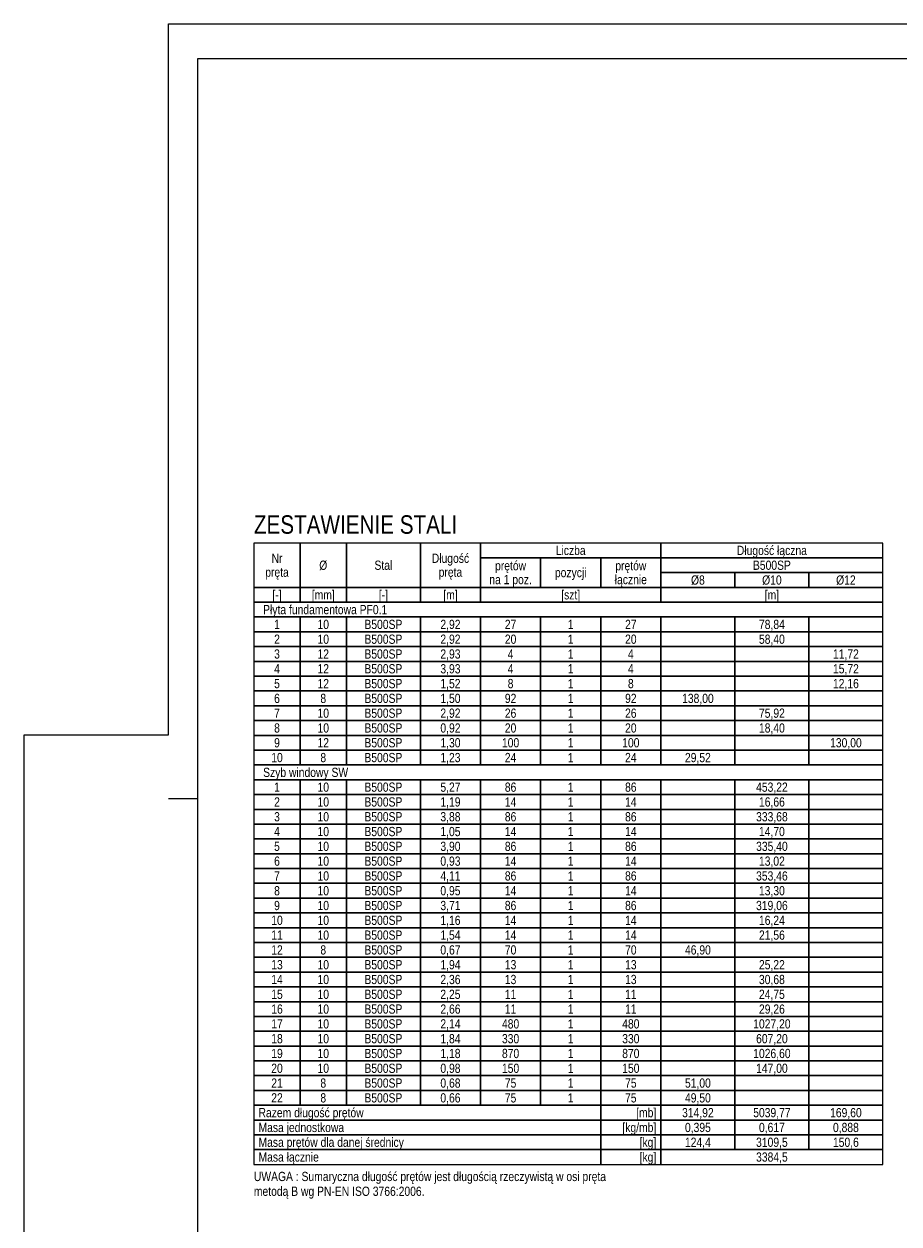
# Model space of a CAD drawing. Header units: millimetres. Extents: x 11149 to 111407, y -107619 to -23630.
# Tile 218 of 245: x 18452 to 19209, y -26016 to -24978. Entities that reach past the tile are written whole.
import ezdxf
from ezdxf.enums import TextEntityAlignment as Align

# ---------------------------------------------------------------- set-up
doc = ezdxf.new("R2010")
doc.units = ezdxf.units.MM
doc.header["$LTSCALE"] = 2
doc.layers.add('e-cad_cienkie', color=1, linetype='Continuous', lineweight=9)
doc.layers.add('e-cad_opisy', color=7, linetype='Continuous', lineweight=9)
doc.layers.add('e-cad_rzutnie', color=61, linetype='Continuous', lineweight=9, plot=False)
doc.styles.add('e-cad_1', font='arial.ttf', dxfattribs={"width": 0.7})

# ---------------------------------------------------------------- blocks, each defined once
blk = doc.blocks.new('zw$23F')
at = {"layer": 'e-cad_opisy', "color": 0}
blk.add_lwpolyline([(150, 30), (4175, 30), (4175, 2070), (150, 2070)], close=True, dxfattribs=at)
at = {"layer": 'e-cad_rzutnie', "color": 0}
blk.add_line((125, 1430), (150, 1430), dxfattribs=at)
blk.add_lwpolyline([(0, 0), (0, 1485), (125, 1485), (125, 2100), (4205, 2100), (4205, 0)], close=True, dxfattribs=at)

msp = doc.modelspace()

# ---------------------------------------------------------------- linework, layer by layer
at = {"layer": 'e-cad_cienkie', "ltscale": 0.8}
for points in [[(18650.67, -25464.97), (18690.67, -25464.97), (18690.67, -25426.57), (18650.67, -25426.57)], [(18690.67, -25464.97), (18730.67, -25464.97), (18730.67, -25426.57), (18690.67, -25426.57)], [(18730.67, -25464.97), (18794.67, -25464.97), (18794.67, -25426.57), (18730.67, -25426.57)], [(18794.67, -25464.97), (18846.67, -25464.97), (18846.67, -25426.57), (18794.67, -25426.57)], [(18846.67, -25439.37), (19002.67, -25439.37), (19002.67, -25426.57), (18846.67, -25426.57)], [(19002.67, -25439.37), (19194.67, -25439.37), (19194.67, -25426.57), (19002.67, -25426.57)], [(18846.67, -25464.97), (18898.67, -25464.97), (18898.67, -25439.37), (18846.67, -25439.37)], [(18898.67, -25464.97), (18950.67, -25464.97), (18950.67, -25439.37), (18898.67, -25439.37)], [(18950.67, -25464.97), (19002.67, -25464.97), (19002.67, -25439.37), (18950.67, -25439.37)], [(19002.67, -25452.17), (19194.67, -25452.17), (19194.67, -25439.37), (19002.67, -25439.37)], [(19002.67, -25464.97), (19066.67, -25464.97), (19066.67, -25452.17), (19002.67, -25452.17)], [(19066.67, -25464.97), (19130.67, -25464.97), (19130.67, -25452.17), (19066.67, -25452.17)], [(19130.67, -25464.97), (19194.67, -25464.97), (19194.67, -25452.17), (19130.67, -25452.17)], [(18650.67, -25477.77), (18690.67, -25477.77), (18690.67, -25464.97), (18650.67, -25464.97)], [(18690.67, -25477.77), (18730.67, -25477.77), (18730.67, -25464.97), (18690.67, -25464.97)], [(18730.67, -25477.77), (18794.67, -25477.77), (18794.67, -25464.97), (18730.67, -25464.97)], [(18794.67, -25477.77), (18846.67, -25477.77), (18846.67, -25464.97), (18794.67, -25464.97)], [(18846.67, -25477.77), (19002.67, -25477.77), (19002.67, -25464.97), (18846.67, -25464.97)], [(19002.67, -25477.77), (19194.67, -25477.77), (19194.67, -25464.97), (19002.67, -25464.97)], [(18650.67, -25490.57), (19194.67, -25490.57), (19194.67, -25477.77), (18650.67, -25477.77)], [(18650.67, -25503.37), (18690.67, -25503.37), (18690.67, -25490.57), (18650.67, -25490.57)], [(18690.67, -25503.37), (18730.67, -25503.37), (18730.67, -25490.57), (18690.67, -25490.57)], [(18730.67, -25503.37), (18794.67, -25503.37), (18794.67, -25490.57), (18730.67, -25490.57)], [(18794.67, -25503.37), (18846.67, -25503.37), (18846.67, -25490.57), (18794.67, -25490.57)], [(18846.67, -25503.37), (18898.67, -25503.37), (18898.67, -25490.57), (18846.67, -25490.57)], [(18898.67, -25503.37), (18950.67, -25503.37), (18950.67, -25490.57), (18898.67, -25490.57)], [(18950.67, -25503.37), (19002.67, -25503.37), (19002.67, -25490.57), (18950.67, -25490.57)], [(19002.67, -25503.37), (19066.67, -25503.37), (19066.67, -25490.57), (19002.67, -25490.57)], [(19066.67, -25503.37), (19130.67, -25503.37), (19130.67, -25490.57), (19066.67, -25490.57)], [(19130.67, -25503.37), (19194.67, -25503.37), (19194.67, -25490.57), (19130.67, -25490.57)], [(18650.67, -25516.17), (18690.67, -25516.17), (18690.67, -25503.37), (18650.67, -25503.37)], [(18690.67, -25516.17), (18730.67, -25516.17), (18730.67, -25503.37), (18690.67, -25503.37)], [(18730.67, -25516.17), (18794.67, -25516.17), (18794.67, -25503.37), (18730.67, -25503.37)], [(18794.67, -25516.17), (18846.67, -25516.17), (18846.67, -25503.37), (18794.67, -25503.37)], [(18846.67, -25516.17), (18898.67, -25516.17), (18898.67, -25503.37), (18846.67, -25503.37)], [(18898.67, -25516.17), (18950.67, -25516.17), (18950.67, -25503.37), (18898.67, -25503.37)], [(18950.67, -25516.17), (19002.67, -25516.17), (19002.67, -25503.37), (18950.67, -25503.37)], [(19002.67, -25516.17), (19066.67, -25516.17), (19066.67, -25503.37), (19002.67, -25503.37)], [(19066.67, -25516.17), (19130.67, -25516.17), (19130.67, -25503.37), (19066.67, -25503.37)], [(19130.67, -25516.17), (19194.67, -25516.17), (19194.67, -25503.37), (19130.67, -25503.37)], [(18650.67, -25528.97), (18690.67, -25528.97), (18690.67, -25516.17), (18650.67, -25516.17)], [(18690.67, -25528.97), (18730.67, -25528.97), (18730.67, -25516.17), (18690.67, -25516.17)], [(18730.67, -25528.97), (18794.67, -25528.97), (18794.67, -25516.17), (18730.67, -25516.17)], [(18794.67, -25528.97), (18846.67, -25528.97), (18846.67, -25516.17), (18794.67, -25516.17)], [(18846.67, -25528.97), (18898.67, -25528.97), (18898.67, -25516.17), (18846.67, -25516.17)], [(18898.67, -25528.97), (18950.67, -25528.97), (18950.67, -25516.17), (18898.67, -25516.17)], [(18950.67, -25528.97), (19002.67, -25528.97), (19002.67, -25516.17), (18950.67, -25516.17)], [(19002.67, -25528.97), (19066.67, -25528.97), (19066.67, -25516.17), (19002.67, -25516.17)], [(19066.67, -25528.97), (19130.67, -25528.97), (19130.67, -25516.17), (19066.67, -25516.17)], [(19130.67, -25528.97), (19194.67, -25528.97), (19194.67, -25516.17), (19130.67, -25516.17)], [(18650.67, -25541.77), (18690.67, -25541.77), (18690.67, -25528.97), (18650.67, -25528.97)], [(18690.67, -25541.77), (18730.67, -25541.77), (18730.67, -25528.97), (18690.67, -25528.97)], [(18730.67, -25541.77), (18794.67, -25541.77), (18794.67, -25528.97), (18730.67, -25528.97)], [(18794.67, -25541.77), (18846.67, -25541.77), (18846.67, -25528.97), (18794.67, -25528.97)], [(18846.67, -25541.77), (18898.67, -25541.77), (18898.67, -25528.97), (18846.67, -25528.97)], [(18898.67, -25541.77), (18950.67, -25541.77), (18950.67, -25528.97), (18898.67, -25528.97)], [(18950.67, -25541.77), (19002.67, -25541.77), (19002.67, -25528.97), (18950.67, -25528.97)], [(19002.67, -25541.77), (19066.67, -25541.77), (19066.67, -25528.97), (19002.67, -25528.97)], [(19066.67, -25541.77), (19130.67, -25541.77), (19130.67, -25528.97), (19066.67, -25528.97)], [(19130.67, -25541.77), (19194.67, -25541.77), (19194.67, -25528.97), (19130.67, -25528.97)], [(18650.67, -25554.57), (18690.67, -25554.57), (18690.67, -25541.77), (18650.67, -25541.77)], [(18690.67, -25554.57), (18730.67, -25554.57), (18730.67, -25541.77), (18690.67, -25541.77)], [(18730.67, -25554.57), (18794.67, -25554.57), (18794.67, -25541.77), (18730.67, -25541.77)], [(18794.67, -25554.57), (18846.67, -25554.57), (18846.67, -25541.77), (18794.67, -25541.77)], [(18846.67, -25554.57), (18898.67, -25554.57), (18898.67, -25541.77), (18846.67, -25541.77)], [(18898.67, -25554.57), (18950.67, -25554.57), (18950.67, -25541.77), (18898.67, -25541.77)], [(18950.67, -25554.57), (19002.67, -25554.57), (19002.67, -25541.77), (18950.67, -25541.77)], [(19002.67, -25554.57), (19066.67, -25554.57), (19066.67, -25541.77), (19002.67, -25541.77)], [(19066.67, -25554.57), (19130.67, -25554.57), (19130.67, -25541.77), (19066.67, -25541.77)], [(19130.67, -25554.57), (19194.67, -25554.57), (19194.67, -25541.77), (19130.67, -25541.77)], [(18650.67, -25567.37), (18690.67, -25567.37), (18690.67, -25554.57), (18650.67, -25554.57)], [(18690.67, -25567.37), (18730.67, -25567.37), (18730.67, -25554.57), (18690.67, -25554.57)], [(18730.67, -25567.37), (18794.67, -25567.37), (18794.67, -25554.57), (18730.67, -25554.57)], [(18794.67, -25567.37), (18846.67, -25567.37), (18846.67, -25554.57), (18794.67, -25554.57)], [(18846.67, -25567.37), (18898.67, -25567.37), (18898.67, -25554.57), (18846.67, -25554.57)], [(18898.67, -25567.37), (18950.67, -25567.37), (18950.67, -25554.57), (18898.67, -25554.57)], [(18950.67, -25567.37), (19002.67, -25567.37), (19002.67, -25554.57), (18950.67, -25554.57)], [(19002.67, -25567.37), (19066.67, -25567.37), (19066.67, -25554.57), (19002.67, -25554.57)], [(19066.67, -25567.37), (19130.67, -25567.37), (19130.67, -25554.57), (19066.67, -25554.57)], [(19130.67, -25567.37), (19194.67, -25567.37), (19194.67, -25554.57), (19130.67, -25554.57)], [(18650.67, -25580.17), (18690.67, -25580.17), (18690.67, -25567.37), (18650.67, -25567.37)], [(18690.67, -25580.17), (18730.67, -25580.17), (18730.67, -25567.37), (18690.67, -25567.37)], [(18730.67, -25580.17), (18794.67, -25580.17), (18794.67, -25567.37), (18730.67, -25567.37)], [(18794.67, -25580.17), (18846.67, -25580.17), (18846.67, -25567.37), (18794.67, -25567.37)], [(18846.67, -25580.17), (18898.67, -25580.17), (18898.67, -25567.37), (18846.67, -25567.37)], [(18898.67, -25580.17), (18950.67, -25580.17), (18950.67, -25567.37), (18898.67, -25567.37)], [(18950.67, -25580.17), (19002.67, -25580.17), (19002.67, -25567.37), (18950.67, -25567.37)], [(19002.67, -25580.17), (19066.67, -25580.17), (19066.67, -25567.37), (19002.67, -25567.37)], [(19066.67, -25580.17), (19130.67, -25580.17), (19130.67, -25567.37), (19066.67, -25567.37)], [(19130.67, -25580.17), (19194.67, -25580.17), (19194.67, -25567.37), (19130.67, -25567.37)], [(18650.67, -25592.97), (18690.67, -25592.97), (18690.67, -25580.17), (18650.67, -25580.17)], [(18690.67, -25592.97), (18730.67, -25592.97), (18730.67, -25580.17), (18690.67, -25580.17)], [(18730.67, -25592.97), (18794.67, -25592.97), (18794.67, -25580.17), (18730.67, -25580.17)], [(18794.67, -25592.97), (18846.67, -25592.97), (18846.67, -25580.17), (18794.67, -25580.17)], [(18846.67, -25592.97), (18898.67, -25592.97), (18898.67, -25580.17), (18846.67, -25580.17)], [(18898.67, -25592.97), (18950.67, -25592.97), (18950.67, -25580.17), (18898.67, -25580.17)], [(18950.67, -25592.97), (19002.67, -25592.97), (19002.67, -25580.17), (18950.67, -25580.17)], [(19002.67, -25592.97), (19066.67, -25592.97), (19066.67, -25580.17), (19002.67, -25580.17)], [(19066.67, -25592.97), (19130.67, -25592.97), (19130.67, -25580.17), (19066.67, -25580.17)], [(19130.67, -25592.97), (19194.67, -25592.97), (19194.67, -25580.17), (19130.67, -25580.17)], [(18650.67, -25605.77), (18690.67, -25605.77), (18690.67, -25592.97), (18650.67, -25592.97)], [(18690.67, -25605.77), (18730.67, -25605.77), (18730.67, -25592.97), (18690.67, -25592.97)], [(18730.67, -25605.77), (18794.67, -25605.77), (18794.67, -25592.97), (18730.67, -25592.97)], [(18794.67, -25605.77), (18846.67, -25605.77), (18846.67, -25592.97), (18794.67, -25592.97)], [(18846.67, -25605.77), (18898.67, -25605.77), (18898.67, -25592.97), (18846.67, -25592.97)], [(18898.67, -25605.77), (18950.67, -25605.77), (18950.67, -25592.97), (18898.67, -25592.97)], [(18950.67, -25605.77), (19002.67, -25605.77), (19002.67, -25592.97), (18950.67, -25592.97)], [(19002.67, -25605.77), (19066.67, -25605.77), (19066.67, -25592.97), (19002.67, -25592.97)], [(19066.67, -25605.77), (19130.67, -25605.77), (19130.67, -25592.97), (19066.67, -25592.97)], [(19130.67, -25605.77), (19194.67, -25605.77), (19194.67, -25592.97), (19130.67, -25592.97)], [(18650.67, -25618.57), (18690.67, -25618.57), (18690.67, -25605.77), (18650.67, -25605.77)], [(18690.67, -25618.57), (18730.67, -25618.57), (18730.67, -25605.77), (18690.67, -25605.77)], [(18730.67, -25618.57), (18794.67, -25618.57), (18794.67, -25605.77), (18730.67, -25605.77)], [(18794.67, -25618.57), (18846.67, -25618.57), (18846.67, -25605.77), (18794.67, -25605.77)], [(18846.67, -25618.57), (18898.67, -25618.57), (18898.67, -25605.77), (18846.67, -25605.77)], [(18898.67, -25618.57), (18950.67, -25618.57), (18950.67, -25605.77), (18898.67, -25605.77)], [(18950.67, -25618.57), (19002.67, -25618.57), (19002.67, -25605.77), (18950.67, -25605.77)], [(19002.67, -25618.57), (19066.67, -25618.57), (19066.67, -25605.77), (19002.67, -25605.77)], [(19066.67, -25618.57), (19130.67, -25618.57), (19130.67, -25605.77), (19066.67, -25605.77)], [(19130.67, -25618.57), (19194.67, -25618.57), (19194.67, -25605.77), (19130.67, -25605.77)], [(18650.67, -25631.37), (19194.67, -25631.37), (19194.67, -25618.57), (18650.67, -25618.57)], [(18650.67, -25644.17), (18690.67, -25644.17), (18690.67, -25631.37), (18650.67, -25631.37)], [(18690.67, -25644.17), (18730.67, -25644.17), (18730.67, -25631.37), (18690.67, -25631.37)], [(18730.67, -25644.17), (18794.67, -25644.17), (18794.67, -25631.37), (18730.67, -25631.37)], [(18794.67, -25644.17), (18846.67, -25644.17), (18846.67, -25631.37), (18794.67, -25631.37)], [(18846.67, -25644.17), (18898.67, -25644.17), (18898.67, -25631.37), (18846.67, -25631.37)], [(18898.67, -25644.17), (18950.67, -25644.17), (18950.67, -25631.37), (18898.67, -25631.37)], [(18950.67, -25644.17), (19002.67, -25644.17), (19002.67, -25631.37), (18950.67, -25631.37)], [(19002.67, -25644.17), (19066.67, -25644.17), (19066.67, -25631.37), (19002.67, -25631.37)], [(19066.67, -25644.17), (19130.67, -25644.17), (19130.67, -25631.37), (19066.67, -25631.37)], [(19130.67, -25644.17), (19194.67, -25644.17), (19194.67, -25631.37), (19130.67, -25631.37)], [(18650.67, -25656.97), (18690.67, -25656.97), (18690.67, -25644.17), (18650.67, -25644.17)], [(18690.67, -25656.97), (18730.67, -25656.97), (18730.67, -25644.17), (18690.67, -25644.17)], [(18730.67, -25656.97), (18794.67, -25656.97), (18794.67, -25644.17), (18730.67, -25644.17)], [(18794.67, -25656.97), (18846.67, -25656.97), (18846.67, -25644.17), (18794.67, -25644.17)], [(18846.67, -25656.97), (18898.67, -25656.97), (18898.67, -25644.17), (18846.67, -25644.17)], [(18898.67, -25656.97), (18950.67, -25656.97), (18950.67, -25644.17), (18898.67, -25644.17)], [(18950.67, -25656.97), (19002.67, -25656.97), (19002.67, -25644.17), (18950.67, -25644.17)], [(19002.67, -25656.97), (19066.67, -25656.97), (19066.67, -25644.17), (19002.67, -25644.17)], [(19066.67, -25656.97), (19130.67, -25656.97), (19130.67, -25644.17), (19066.67, -25644.17)], [(19130.67, -25656.97), (19194.67, -25656.97), (19194.67, -25644.17), (19130.67, -25644.17)], [(18650.67, -25669.77), (18690.67, -25669.77), (18690.67, -25656.97), (18650.67, -25656.97)], [(18690.67, -25669.77), (18730.67, -25669.77), (18730.67, -25656.97), (18690.67, -25656.97)], [(18730.67, -25669.77), (18794.67, -25669.77), (18794.67, -25656.97), (18730.67, -25656.97)], [(18794.67, -25669.77), (18846.67, -25669.77), (18846.67, -25656.97), (18794.67, -25656.97)], [(18846.67, -25669.77), (18898.67, -25669.77), (18898.67, -25656.97), (18846.67, -25656.97)], [(18898.67, -25669.77), (18950.67, -25669.77), (18950.67, -25656.97), (18898.67, -25656.97)], [(18950.67, -25669.77), (19002.67, -25669.77), (19002.67, -25656.97), (18950.67, -25656.97)], [(19002.67, -25669.77), (19066.67, -25669.77), (19066.67, -25656.97), (19002.67, -25656.97)], [(19066.67, -25669.77), (19130.67, -25669.77), (19130.67, -25656.97), (19066.67, -25656.97)], [(19130.67, -25669.77), (19194.67, -25669.77), (19194.67, -25656.97), (19130.67, -25656.97)], [(18650.67, -25682.57), (18690.67, -25682.57), (18690.67, -25669.77), (18650.67, -25669.77)], [(18690.67, -25682.57), (18730.67, -25682.57), (18730.67, -25669.77), (18690.67, -25669.77)], [(18730.67, -25682.57), (18794.67, -25682.57), (18794.67, -25669.77), (18730.67, -25669.77)], [(18794.67, -25682.57), (18846.67, -25682.57), (18846.67, -25669.77), (18794.67, -25669.77)], [(18846.67, -25682.57), (18898.67, -25682.57), (18898.67, -25669.77), (18846.67, -25669.77)], [(18898.67, -25682.57), (18950.67, -25682.57), (18950.67, -25669.77), (18898.67, -25669.77)], [(18950.67, -25682.57), (19002.67, -25682.57), (19002.67, -25669.77), (18950.67, -25669.77)], [(19002.67, -25682.57), (19066.67, -25682.57), (19066.67, -25669.77), (19002.67, -25669.77)], [(19066.67, -25682.57), (19130.67, -25682.57), (19130.67, -25669.77), (19066.67, -25669.77)], [(19130.67, -25682.57), (19194.67, -25682.57), (19194.67, -25669.77), (19130.67, -25669.77)], [(18650.67, -25695.37), (18690.67, -25695.37), (18690.67, -25682.57), (18650.67, -25682.57)], [(18690.67, -25695.37), (18730.67, -25695.37), (18730.67, -25682.57), (18690.67, -25682.57)], [(18730.67, -25695.37), (18794.67, -25695.37), (18794.67, -25682.57), (18730.67, -25682.57)], [(18794.67, -25695.37), (18846.67, -25695.37), (18846.67, -25682.57), (18794.67, -25682.57)], [(18846.67, -25695.37), (18898.67, -25695.37), (18898.67, -25682.57), (18846.67, -25682.57)], [(18898.67, -25695.37), (18950.67, -25695.37), (18950.67, -25682.57), (18898.67, -25682.57)], [(18950.67, -25695.37), (19002.67, -25695.37), (19002.67, -25682.57), (18950.67, -25682.57)], [(19002.67, -25695.37), (19066.67, -25695.37), (19066.67, -25682.57), (19002.67, -25682.57)], [(19066.67, -25695.37), (19130.67, -25695.37), (19130.67, -25682.57), (19066.67, -25682.57)], [(19130.67, -25695.37), (19194.67, -25695.37), (19194.67, -25682.57), (19130.67, -25682.57)], [(18650.67, -25708.17), (18690.67, -25708.17), (18690.67, -25695.37), (18650.67, -25695.37)], [(18690.67, -25708.17), (18730.67, -25708.17), (18730.67, -25695.37), (18690.67, -25695.37)], [(18730.67, -25708.17), (18794.67, -25708.17), (18794.67, -25695.37), (18730.67, -25695.37)], [(18794.67, -25708.17), (18846.67, -25708.17), (18846.67, -25695.37), (18794.67, -25695.37)], [(18846.67, -25708.17), (18898.67, -25708.17), (18898.67, -25695.37), (18846.67, -25695.37)], [(18898.67, -25708.17), (18950.67, -25708.17), (18950.67, -25695.37), (18898.67, -25695.37)], [(18950.67, -25708.17), (19002.67, -25708.17), (19002.67, -25695.37), (18950.67, -25695.37)], [(19002.67, -25708.17), (19066.67, -25708.17), (19066.67, -25695.37), (19002.67, -25695.37)], [(19066.67, -25708.17), (19130.67, -25708.17), (19130.67, -25695.37), (19066.67, -25695.37)], [(19130.67, -25708.17), (19194.67, -25708.17), (19194.67, -25695.37), (19130.67, -25695.37)], [(18650.67, -25720.97), (18690.67, -25720.97), (18690.67, -25708.17), (18650.67, -25708.17)], [(18690.67, -25720.97), (18730.67, -25720.97), (18730.67, -25708.17), (18690.67, -25708.17)], [(18730.67, -25720.97), (18794.67, -25720.97), (18794.67, -25708.17), (18730.67, -25708.17)], [(18794.67, -25720.97), (18846.67, -25720.97), (18846.67, -25708.17), (18794.67, -25708.17)], [(18846.67, -25720.97), (18898.67, -25720.97), (18898.67, -25708.17), (18846.67, -25708.17)], [(18898.67, -25720.97), (18950.67, -25720.97), (18950.67, -25708.17), (18898.67, -25708.17)], [(18950.67, -25720.97), (19002.67, -25720.97), (19002.67, -25708.17), (18950.67, -25708.17)], [(19002.67, -25720.97), (19066.67, -25720.97), (19066.67, -25708.17), (19002.67, -25708.17)], [(19066.67, -25720.97), (19130.67, -25720.97), (19130.67, -25708.17), (19066.67, -25708.17)], [(19130.67, -25720.97), (19194.67, -25720.97), (19194.67, -25708.17), (19130.67, -25708.17)], [(18650.67, -25733.77), (18690.67, -25733.77), (18690.67, -25720.97), (18650.67, -25720.97)], [(18690.67, -25733.77), (18730.67, -25733.77), (18730.67, -25720.97), (18690.67, -25720.97)], [(18730.67, -25733.77), (18794.67, -25733.77), (18794.67, -25720.97), (18730.67, -25720.97)], [(18794.67, -25733.77), (18846.67, -25733.77), (18846.67, -25720.97), (18794.67, -25720.97)], [(18846.67, -25733.77), (18898.67, -25733.77), (18898.67, -25720.97), (18846.67, -25720.97)], [(18898.67, -25733.77), (18950.67, -25733.77), (18950.67, -25720.97), (18898.67, -25720.97)], [(18950.67, -25733.77), (19002.67, -25733.77), (19002.67, -25720.97), (18950.67, -25720.97)], [(19002.67, -25733.77), (19066.67, -25733.77), (19066.67, -25720.97), (19002.67, -25720.97)], [(19066.67, -25733.77), (19130.67, -25733.77), (19130.67, -25720.97), (19066.67, -25720.97)], [(19130.67, -25733.77), (19194.67, -25733.77), (19194.67, -25720.97), (19130.67, -25720.97)], [(18650.67, -25746.57), (18690.67, -25746.57), (18690.67, -25733.77), (18650.67, -25733.77)], [(18690.67, -25746.57), (18730.67, -25746.57), (18730.67, -25733.77), (18690.67, -25733.77)], [(18730.67, -25746.57), (18794.67, -25746.57), (18794.67, -25733.77), (18730.67, -25733.77)], [(18794.67, -25746.57), (18846.67, -25746.57), (18846.67, -25733.77), (18794.67, -25733.77)], [(18846.67, -25746.57), (18898.67, -25746.57), (18898.67, -25733.77), (18846.67, -25733.77)], [(18898.67, -25746.57), (18950.67, -25746.57), (18950.67, -25733.77), (18898.67, -25733.77)], [(18950.67, -25746.57), (19002.67, -25746.57), (19002.67, -25733.77), (18950.67, -25733.77)], [(19002.67, -25746.57), (19066.67, -25746.57), (19066.67, -25733.77), (19002.67, -25733.77)], [(19066.67, -25746.57), (19130.67, -25746.57), (19130.67, -25733.77), (19066.67, -25733.77)], [(19130.67, -25746.57), (19194.67, -25746.57), (19194.67, -25733.77), (19130.67, -25733.77)], [(18650.67, -25759.37), (18690.67, -25759.37), (18690.67, -25746.57), (18650.67, -25746.57)], [(18690.67, -25759.37), (18730.67, -25759.37), (18730.67, -25746.57), (18690.67, -25746.57)], [(18730.67, -25759.37), (18794.67, -25759.37), (18794.67, -25746.57), (18730.67, -25746.57)], [(18794.67, -25759.37), (18846.67, -25759.37), (18846.67, -25746.57), (18794.67, -25746.57)], [(18846.67, -25759.37), (18898.67, -25759.37), (18898.67, -25746.57), (18846.67, -25746.57)], [(18898.67, -25759.37), (18950.67, -25759.37), (18950.67, -25746.57), (18898.67, -25746.57)], [(18950.67, -25759.37), (19002.67, -25759.37), (19002.67, -25746.57), (18950.67, -25746.57)], [(19002.67, -25759.37), (19066.67, -25759.37), (19066.67, -25746.57), (19002.67, -25746.57)], [(19066.67, -25759.37), (19130.67, -25759.37), (19130.67, -25746.57), (19066.67, -25746.57)], [(19130.67, -25759.37), (19194.67, -25759.37), (19194.67, -25746.57), (19130.67, -25746.57)], [(18650.67, -25772.17), (18690.67, -25772.17), (18690.67, -25759.37), (18650.67, -25759.37)], [(18690.67, -25772.17), (18730.67, -25772.17), (18730.67, -25759.37), (18690.67, -25759.37)], [(18730.67, -25772.17), (18794.67, -25772.17), (18794.67, -25759.37), (18730.67, -25759.37)], [(18794.67, -25772.17), (18846.67, -25772.17), (18846.67, -25759.37), (18794.67, -25759.37)], [(18846.67, -25772.17), (18898.67, -25772.17), (18898.67, -25759.37), (18846.67, -25759.37)], [(18898.67, -25772.17), (18950.67, -25772.17), (18950.67, -25759.37), (18898.67, -25759.37)], [(18950.67, -25772.17), (19002.67, -25772.17), (19002.67, -25759.37), (18950.67, -25759.37)], [(19002.67, -25772.17), (19066.67, -25772.17), (19066.67, -25759.37), (19002.67, -25759.37)], [(19066.67, -25772.17), (19130.67, -25772.17), (19130.67, -25759.37), (19066.67, -25759.37)], [(19130.67, -25772.17), (19194.67, -25772.17), (19194.67, -25759.37), (19130.67, -25759.37)], [(18650.67, -25784.97), (18690.67, -25784.97), (18690.67, -25772.17), (18650.67, -25772.17)], [(18690.67, -25784.97), (18730.67, -25784.97), (18730.67, -25772.17), (18690.67, -25772.17)], [(18730.67, -25784.97), (18794.67, -25784.97), (18794.67, -25772.17), (18730.67, -25772.17)], [(18794.67, -25784.97), (18846.67, -25784.97), (18846.67, -25772.17), (18794.67, -25772.17)], [(18846.67, -25784.97), (18898.67, -25784.97), (18898.67, -25772.17), (18846.67, -25772.17)], [(18898.67, -25784.97), (18950.67, -25784.97), (18950.67, -25772.17), (18898.67, -25772.17)], [(18950.67, -25784.97), (19002.67, -25784.97), (19002.67, -25772.17), (18950.67, -25772.17)], [(19002.67, -25784.97), (19066.67, -25784.97), (19066.67, -25772.17), (19002.67, -25772.17)], [(19066.67, -25784.97), (19130.67, -25784.97), (19130.67, -25772.17), (19066.67, -25772.17)], [(19130.67, -25784.97), (19194.67, -25784.97), (19194.67, -25772.17), (19130.67, -25772.17)], [(18650.67, -25797.77), (18690.67, -25797.77), (18690.67, -25784.97), (18650.67, -25784.97)], [(18690.67, -25797.77), (18730.67, -25797.77), (18730.67, -25784.97), (18690.67, -25784.97)], [(18730.67, -25797.77), (18794.67, -25797.77), (18794.67, -25784.97), (18730.67, -25784.97)], [(18794.67, -25797.77), (18846.67, -25797.77), (18846.67, -25784.97), (18794.67, -25784.97)], [(18846.67, -25797.77), (18898.67, -25797.77), (18898.67, -25784.97), (18846.67, -25784.97)], [(18898.67, -25797.77), (18950.67, -25797.77), (18950.67, -25784.97), (18898.67, -25784.97)], [(18950.67, -25797.77), (19002.67, -25797.77), (19002.67, -25784.97), (18950.67, -25784.97)], [(19002.67, -25797.77), (19066.67, -25797.77), (19066.67, -25784.97), (19002.67, -25784.97)], [(19066.67, -25797.77), (19130.67, -25797.77), (19130.67, -25784.97), (19066.67, -25784.97)], [(19130.67, -25797.77), (19194.67, -25797.77), (19194.67, -25784.97), (19130.67, -25784.97)], [(18650.67, -25810.57), (18690.67, -25810.57), (18690.67, -25797.77), (18650.67, -25797.77)], [(18690.67, -25810.57), (18730.67, -25810.57), (18730.67, -25797.77), (18690.67, -25797.77)], [(18730.67, -25810.57), (18794.67, -25810.57), (18794.67, -25797.77), (18730.67, -25797.77)], [(18794.67, -25810.57), (18846.67, -25810.57), (18846.67, -25797.77), (18794.67, -25797.77)], [(18846.67, -25810.57), (18898.67, -25810.57), (18898.67, -25797.77), (18846.67, -25797.77)], [(18898.67, -25810.57), (18950.67, -25810.57), (18950.67, -25797.77), (18898.67, -25797.77)], [(18950.67, -25810.57), (19002.67, -25810.57), (19002.67, -25797.77), (18950.67, -25797.77)], [(19002.67, -25810.57), (19066.67, -25810.57), (19066.67, -25797.77), (19002.67, -25797.77)], [(19066.67, -25810.57), (19130.67, -25810.57), (19130.67, -25797.77), (19066.67, -25797.77)], [(19130.67, -25810.57), (19194.67, -25810.57), (19194.67, -25797.77), (19130.67, -25797.77)], [(18650.67, -25823.37), (18690.67, -25823.37), (18690.67, -25810.57), (18650.67, -25810.57)], [(18690.67, -25823.37), (18730.67, -25823.37), (18730.67, -25810.57), (18690.67, -25810.57)], [(18730.67, -25823.37), (18794.67, -25823.37), (18794.67, -25810.57), (18730.67, -25810.57)], [(18794.67, -25823.37), (18846.67, -25823.37), (18846.67, -25810.57), (18794.67, -25810.57)], [(18846.67, -25823.37), (18898.67, -25823.37), (18898.67, -25810.57), (18846.67, -25810.57)], [(18898.67, -25823.37), (18950.67, -25823.37), (18950.67, -25810.57), (18898.67, -25810.57)], [(18950.67, -25823.37), (19002.67, -25823.37), (19002.67, -25810.57), (18950.67, -25810.57)], [(19002.67, -25823.37), (19066.67, -25823.37), (19066.67, -25810.57), (19002.67, -25810.57)], [(19066.67, -25823.37), (19130.67, -25823.37), (19130.67, -25810.57), (19066.67, -25810.57)], [(19130.67, -25823.37), (19194.67, -25823.37), (19194.67, -25810.57), (19130.67, -25810.57)], [(18650.67, -25836.17), (18690.67, -25836.17), (18690.67, -25823.37), (18650.67, -25823.37)], [(18690.67, -25836.17), (18730.67, -25836.17), (18730.67, -25823.37), (18690.67, -25823.37)], [(18730.67, -25836.17), (18794.67, -25836.17), (18794.67, -25823.37), (18730.67, -25823.37)], [(18794.67, -25836.17), (18846.67, -25836.17), (18846.67, -25823.37), (18794.67, -25823.37)], [(18846.67, -25836.17), (18898.67, -25836.17), (18898.67, -25823.37), (18846.67, -25823.37)], [(18898.67, -25836.17), (18950.67, -25836.17), (18950.67, -25823.37), (18898.67, -25823.37)], [(18950.67, -25836.17), (19002.67, -25836.17), (19002.67, -25823.37), (18950.67, -25823.37)], [(19002.67, -25836.17), (19066.67, -25836.17), (19066.67, -25823.37), (19002.67, -25823.37)], [(19066.67, -25836.17), (19130.67, -25836.17), (19130.67, -25823.37), (19066.67, -25823.37)], [(19130.67, -25836.17), (19194.67, -25836.17), (19194.67, -25823.37), (19130.67, -25823.37)], [(18650.67, -25848.97), (18690.67, -25848.97), (18690.67, -25836.17), (18650.67, -25836.17)], [(18690.67, -25848.97), (18730.67, -25848.97), (18730.67, -25836.17), (18690.67, -25836.17)], [(18730.67, -25848.97), (18794.67, -25848.97), (18794.67, -25836.17), (18730.67, -25836.17)], [(18794.67, -25848.97), (18846.67, -25848.97), (18846.67, -25836.17), (18794.67, -25836.17)], [(18846.67, -25848.97), (18898.67, -25848.97), (18898.67, -25836.17), (18846.67, -25836.17)], [(18898.67, -25848.97), (18950.67, -25848.97), (18950.67, -25836.17), (18898.67, -25836.17)], [(18950.67, -25848.97), (19002.67, -25848.97), (19002.67, -25836.17), (18950.67, -25836.17)], [(19002.67, -25848.97), (19066.67, -25848.97), (19066.67, -25836.17), (19002.67, -25836.17)], [(19066.67, -25848.97), (19130.67, -25848.97), (19130.67, -25836.17), (19066.67, -25836.17)], [(19130.67, -25848.97), (19194.67, -25848.97), (19194.67, -25836.17), (19130.67, -25836.17)], [(18650.67, -25861.77), (18690.67, -25861.77), (18690.67, -25848.97), (18650.67, -25848.97)], [(18690.67, -25861.77), (18730.67, -25861.77), (18730.67, -25848.97), (18690.67, -25848.97)], [(18730.67, -25861.77), (18794.67, -25861.77), (18794.67, -25848.97), (18730.67, -25848.97)], [(18794.67, -25861.77), (18846.67, -25861.77), (18846.67, -25848.97), (18794.67, -25848.97)], [(18846.67, -25861.77), (18898.67, -25861.77), (18898.67, -25848.97), (18846.67, -25848.97)], [(18898.67, -25861.77), (18950.67, -25861.77), (18950.67, -25848.97), (18898.67, -25848.97)], [(18950.67, -25861.77), (19002.67, -25861.77), (19002.67, -25848.97), (18950.67, -25848.97)], [(19002.67, -25861.77), (19066.67, -25861.77), (19066.67, -25848.97), (19002.67, -25848.97)], [(19066.67, -25861.77), (19130.67, -25861.77), (19130.67, -25848.97), (19066.67, -25848.97)], [(19130.67, -25861.77), (19194.67, -25861.77), (19194.67, -25848.97), (19130.67, -25848.97)], [(18650.67, -25874.57), (18690.67, -25874.57), (18690.67, -25861.77), (18650.67, -25861.77)], [(18690.67, -25874.57), (18730.67, -25874.57), (18730.67, -25861.77), (18690.67, -25861.77)], [(18730.67, -25874.57), (18794.67, -25874.57), (18794.67, -25861.77), (18730.67, -25861.77)], [(18794.67, -25874.57), (18846.67, -25874.57), (18846.67, -25861.77), (18794.67, -25861.77)], [(18846.67, -25874.57), (18898.67, -25874.57), (18898.67, -25861.77), (18846.67, -25861.77)], [(18898.67, -25874.57), (18950.67, -25874.57), (18950.67, -25861.77), (18898.67, -25861.77)], [(18950.67, -25874.57), (19002.67, -25874.57), (19002.67, -25861.77), (18950.67, -25861.77)], [(19002.67, -25874.57), (19066.67, -25874.57), (19066.67, -25861.77), (19002.67, -25861.77)], [(19066.67, -25874.57), (19130.67, -25874.57), (19130.67, -25861.77), (19066.67, -25861.77)], [(19130.67, -25874.57), (19194.67, -25874.57), (19194.67, -25861.77), (19130.67, -25861.77)], [(18650.67, -25887.37), (18690.67, -25887.37), (18690.67, -25874.57), (18650.67, -25874.57)], [(18690.67, -25887.37), (18730.67, -25887.37), (18730.67, -25874.57), (18690.67, -25874.57)], [(18730.67, -25887.37), (18794.67, -25887.37), (18794.67, -25874.57), (18730.67, -25874.57)], [(18794.67, -25887.37), (18846.67, -25887.37), (18846.67, -25874.57), (18794.67, -25874.57)], [(18846.67, -25887.37), (18898.67, -25887.37), (18898.67, -25874.57), (18846.67, -25874.57)], [(18898.67, -25887.37), (18950.67, -25887.37), (18950.67, -25874.57), (18898.67, -25874.57)], [(18950.67, -25887.37), (19002.67, -25887.37), (19002.67, -25874.57), (18950.67, -25874.57)], [(19002.67, -25887.37), (19066.67, -25887.37), (19066.67, -25874.57), (19002.67, -25874.57)], [(19066.67, -25887.37), (19130.67, -25887.37), (19130.67, -25874.57), (19066.67, -25874.57)], [(19130.67, -25887.37), (19194.67, -25887.37), (19194.67, -25874.57), (19130.67, -25874.57)], [(18650.67, -25900.17), (18690.67, -25900.17), (18690.67, -25887.37), (18650.67, -25887.37)], [(18690.67, -25900.17), (18730.67, -25900.17), (18730.67, -25887.37), (18690.67, -25887.37)], [(18730.67, -25900.17), (18794.67, -25900.17), (18794.67, -25887.37), (18730.67, -25887.37)], [(18794.67, -25900.17), (18846.67, -25900.17), (18846.67, -25887.37), (18794.67, -25887.37)], [(18846.67, -25900.17), (18898.67, -25900.17), (18898.67, -25887.37), (18846.67, -25887.37)], [(18898.67, -25900.17), (18950.67, -25900.17), (18950.67, -25887.37), (18898.67, -25887.37)], [(18950.67, -25900.17), (19002.67, -25900.17), (19002.67, -25887.37), (18950.67, -25887.37)], [(19002.67, -25900.17), (19066.67, -25900.17), (19066.67, -25887.37), (19002.67, -25887.37)], [(19066.67, -25900.17), (19130.67, -25900.17), (19130.67, -25887.37), (19066.67, -25887.37)], [(19130.67, -25900.17), (19194.67, -25900.17), (19194.67, -25887.37), (19130.67, -25887.37)], [(18650.67, -25912.97), (18690.67, -25912.97), (18690.67, -25900.17), (18650.67, -25900.17)], [(18690.67, -25912.97), (18730.67, -25912.97), (18730.67, -25900.17), (18690.67, -25900.17)], [(18730.67, -25912.97), (18794.67, -25912.97), (18794.67, -25900.17), (18730.67, -25900.17)], [(18794.67, -25912.97), (18846.67, -25912.97), (18846.67, -25900.17), (18794.67, -25900.17)], [(18846.67, -25912.97), (18898.67, -25912.97), (18898.67, -25900.17), (18846.67, -25900.17)], [(18898.67, -25912.97), (18950.67, -25912.97), (18950.67, -25900.17), (18898.67, -25900.17)], [(18950.67, -25912.97), (19002.67, -25912.97), (19002.67, -25900.17), (18950.67, -25900.17)], [(19002.67, -25912.97), (19066.67, -25912.97), (19066.67, -25900.17), (19002.67, -25900.17)], [(19066.67, -25912.97), (19130.67, -25912.97), (19130.67, -25900.17), (19066.67, -25900.17)], [(19130.67, -25912.97), (19194.67, -25912.97), (19194.67, -25900.17), (19130.67, -25900.17)], [(18650.67, -25925.77), (18950.67, -25925.77), (18950.67, -25912.97), (18650.67, -25912.97)], [(18950.67, -25925.77), (19002.67, -25925.77), (19002.67, -25912.97), (18950.67, -25912.97)], [(19002.67, -25925.77), (19066.67, -25925.77), (19066.67, -25912.97), (19002.67, -25912.97)], [(19066.67, -25925.77), (19130.67, -25925.77), (19130.67, -25912.97), (19066.67, -25912.97)], [(19130.67, -25925.77), (19194.67, -25925.77), (19194.67, -25912.97), (19130.67, -25912.97)], [(18650.67, -25938.57), (18950.67, -25938.57), (18950.67, -25925.77), (18650.67, -25925.77)], [(18950.67, -25938.57), (19002.67, -25938.57), (19002.67, -25925.77), (18950.67, -25925.77)], [(19002.67, -25938.57), (19066.67, -25938.57), (19066.67, -25925.77), (19002.67, -25925.77)], [(19066.67, -25938.57), (19130.67, -25938.57), (19130.67, -25925.77), (19066.67, -25925.77)], [(19130.67, -25938.57), (19194.67, -25938.57), (19194.67, -25925.77), (19130.67, -25925.77)], [(18650.67, -25951.37), (18950.67, -25951.37), (18950.67, -25938.57), (18650.67, -25938.57)], [(18950.67, -25951.37), (19002.67, -25951.37), (19002.67, -25938.57), (18950.67, -25938.57)], [(19002.67, -25951.37), (19066.67, -25951.37), (19066.67, -25938.57), (19002.67, -25938.57)], [(19066.67, -25951.37), (19130.67, -25951.37), (19130.67, -25938.57), (19066.67, -25938.57)], [(19130.67, -25951.37), (19194.67, -25951.37), (19194.67, -25938.57), (19130.67, -25938.57)], [(18650.67, -25964.17), (18950.67, -25964.17), (18950.67, -25951.37), (18650.67, -25951.37)], [(18950.67, -25964.17), (19002.67, -25964.17), (19002.67, -25951.37), (18950.67, -25951.37)], [(19002.67, -25964.17), (19194.67, -25964.17), (19194.67, -25951.37), (19002.67, -25951.37)]]:
    msp.add_lwpolyline(points, close=True, dxfattribs=at)

# ---------------------------------------------------------------- block references
at = {"layer": 'e-cad_opisy'}
msp.add_blockref('zw$23F', (18451.87, -27077.55), dxfattribs=at)

# ---------------------------------------------------------------- texts
at = {"layer": 'e-cad_opisy', "ltscale": 0.8, "style": 'e-cad_1', "width": 0.8}
for s, height, p in [('ZESTAWIENIE STALI', 16, (18650.67, -25418.57)), ('Płyta fundamentowa PF0.1', 8, (18658.67, -25488.17)), ('Szyb windowy SW', 8, (18658.67, -25628.97)), ('Razem długość prętów', 8, (18654.67, -25923.37)), ('Masa jednostkowa', 8, (18654.67, -25936.17)), ('Masa prętów dla danej średnicy', 8, (18654.67, -25948.97)), ('Masa łącznie', 8, (18654.67, -25961.77)), ('UWAGA : Sumaryczna długość prętów jest długością rzeczywistą w osi pręta', 8, (18650.67, -25978.57)), ('metodą B wg PN-EN ISO 3766:2006.', 8, (18650.67, -25991.37))]:
    msp.add_text(s, height=height, dxfattribs=at).set_placement(p)
for s, p in [('Długość', (18820.67, -25443.77)), ('Liczba', (18924.67, -25436.97)), ('Długość łączna', (19098.67, -25436.97)), ('Nr', (18670.67, -25443.77)), ('%%c', (18710.67, -25449.77)), ('Stal', (18762.67, -25449.77)), ('prętów', (18872.67, -25450.17)), ('prętów', (18976.67, -25450.17)), ('B500SP', (19098.67, -25449.77)), ('pręta', (18670.67, -25455.77)), ('pręta', (18820.67, -25455.77)), ('na 1 poz.', (18872.67, -25462.17)), ('pozycji', (18924.67, -25456.17)), ('łącznie', (18976.67, -25462.17)), ('%%c8', (19034.67, -25462.57)), ('%%c10', (19098.67, -25462.57)), ('%%c12', (19162.67, -25462.57)), ('[-]', (18670.67, -25475.37)), ('[mm]', (18710.67, -25475.37)), ('[-]', (18762.67, -25475.37)), ('[m]', (18820.67, -25475.37)), ('[szt]', (18924.67, -25475.37)), ('[m]', (19098.67, -25475.37)), ('1', (18670.67, -25500.97)), ('10', (18710.67, -25500.97)), ('B500SP', (18762.67, -25500.97)), ('2,92', (18820.67, -25500.97)), ('27', (18872.67, -25500.97)), ('1', (18924.67, -25500.97)), ('27', (18976.67, -25500.97)), ('78,84', (19098.67, -25500.97)), ('2', (18670.67, -25513.77)), ('10', (18710.67, -25513.77)), ('B500SP', (18762.67, -25513.77)), ('2,92', (18820.67, -25513.77)), ('20', (18872.67, -25513.77)), ('1', (18924.67, -25513.77)), ('20', (18976.67, -25513.77)), ('58,40', (19098.67, -25513.77)), ('3', (18670.67, -25526.57)), ('12', (18710.67, -25526.57)), ('B500SP', (18762.67, -25526.57)), ('2,93', (18820.67, -25526.57)), ('4', (18872.67, -25526.57)), ('1', (18924.67, -25526.57)), ('4', (18976.67, -25526.57)), ('11,72', (19162.67, -25526.57)), ('4', (18670.67, -25539.37)), ('12', (18710.67, -25539.37)), ('B500SP', (18762.67, -25539.37)), ('3,93', (18820.67, -25539.37)), ('4', (18872.67, -25539.37)), ('1', (18924.67, -25539.37)), ('4', (18976.67, -25539.37)), ('15,72', (19162.67, -25539.37)), ('5', (18670.67, -25552.17)), ('12', (18710.67, -25552.17)), ('B500SP', (18762.67, -25552.17)), ('1,52', (18820.67, -25552.17)), ('8', (18872.67, -25552.17)), ('1', (18924.67, -25552.17)), ('8', (18976.67, -25552.17)), ('12,16', (19162.67, -25552.17)), ('6', (18670.67, -25564.97)), ('8', (18710.67, -25564.97)), ('B500SP', (18762.67, -25564.97)), ('1,50', (18820.67, -25564.97)), ('92', (18872.67, -25564.97)), ('1', (18924.67, -25564.97)), ('92', (18976.67, -25564.97)), ('138,00', (19034.67, -25564.97)), ('7', (18670.67, -25577.77)), ('10', (18710.67, -25577.77)), ('B500SP', (18762.67, -25577.77)), ('2,92', (18820.67, -25577.77)), ('26', (18872.67, -25577.77)), ('1', (18924.67, -25577.77)), ('26', (18976.67, -25577.77)), ('75,92', (19098.67, -25577.77)), ('8', (18670.67, -25590.57)), ('10', (18710.67, -25590.57)), ('B500SP', (18762.67, -25590.57)), ('0,92', (18820.67, -25590.57)), ('20', (18872.67, -25590.57)), ('1', (18924.67, -25590.57)), ('20', (18976.67, -25590.57)), ('18,40', (19098.67, -25590.57)), ('9', (18670.67, -25603.37)), ('12', (18710.67, -25603.37)), ('B500SP', (18762.67, -25603.37)), ('1,30', (18820.67, -25603.37)), ('100', (18872.67, -25603.37)), ('1', (18924.67, -25603.37)), ('100', (18976.67, -25603.37)), ('130,00', (19162.67, -25603.37)), ('10', (18670.67, -25616.17)), ('8', (18710.67, -25616.17)), ('B500SP', (18762.67, -25616.17)), ('1,23', (18820.67, -25616.17)), ('24', (18872.67, -25616.17)), ('1', (18924.67, -25616.17)), ('24', (18976.67, -25616.17)), ('29,52', (19034.67, -25616.17)), ('1', (18670.67, -25641.77)), ('10', (18710.67, -25641.77)), ('B500SP', (18762.67, -25641.77)), ('5,27', (18820.67, -25641.77)), ('86', (18872.67, -25641.77)), ('1', (18924.67, -25641.77)), ('86', (18976.67, -25641.77)), ('453,22', (19098.67, -25641.77)), ('2', (18670.67, -25654.57)), ('10', (18710.67, -25654.57)), ('B500SP', (18762.67, -25654.57)), ('1,19', (18820.67, -25654.57)), ('14', (18872.67, -25654.57)), ('1', (18924.67, -25654.57)), ('14', (18976.67, -25654.57)), ('16,66', (19098.67, -25654.57)), ('3', (18670.67, -25667.37)), ('10', (18710.67, -25667.37)), ('B500SP', (18762.67, -25667.37)), ('3,88', (18820.67, -25667.37)), ('86', (18872.67, -25667.37)), ('1', (18924.67, -25667.37)), ('86', (18976.67, -25667.37)), ('333,68', (19098.67, -25667.37)), ('4', (18670.67, -25680.17)), ('10', (18710.67, -25680.17)), ('B500SP', (18762.67, -25680.17)), ('1,05', (18820.67, -25680.17)), ('14', (18872.67, -25680.17)), ('1', (18924.67, -25680.17)), ('14', (18976.67, -25680.17)), ('14,70', (19098.67, -25680.17)), ('5', (18670.67, -25692.97)), ('10', (18710.67, -25692.97)), ('B500SP', (18762.67, -25692.97)), ('3,90', (18820.67, -25692.97)), ('86', (18872.67, -25692.97)), ('1', (18924.67, -25692.97)), ('86', (18976.67, -25692.97)), ('335,40', (19098.67, -25692.97)), ('6', (18670.67, -25705.77)), ('10', (18710.67, -25705.77)), ('B500SP', (18762.67, -25705.77)), ('0,93', (18820.67, -25705.77)), ('14', (18872.67, -25705.77)), ('1', (18924.67, -25705.77)), ('14', (18976.67, -25705.77)), ('13,02', (19098.67, -25705.77)), ('7', (18670.67, -25718.57)), ('10', (18710.67, -25718.57)), ('B500SP', (18762.67, -25718.57)), ('4,11', (18820.67, -25718.57)), ('86', (18872.67, -25718.57)), ('1', (18924.67, -25718.57)), ('86', (18976.67, -25718.57)), ('353,46', (19098.67, -25718.57)), ('8', (18670.67, -25731.37)), ('10', (18710.67, -25731.37)), ('B500SP', (18762.67, -25731.37)), ('0,95', (18820.67, -25731.37)), ('14', (18872.67, -25731.37)), ('1', (18924.67, -25731.37)), ('14', (18976.67, -25731.37)), ('13,30', (19098.67, -25731.37)), ('9', (18670.67, -25744.17)), ('10', (18710.67, -25744.17)), ('B500SP', (18762.67, -25744.17)), ('3,71', (18820.67, -25744.17)), ('86', (18872.67, -25744.17)), ('1', (18924.67, -25744.17)), ('86', (18976.67, -25744.17)), ('319,06', (19098.67, -25744.17)), ('10', (18670.67, -25756.97)), ('10', (18710.67, -25756.97)), ('B500SP', (18762.67, -25756.97)), ('1,16', (18820.67, -25756.97)), ('14', (18872.67, -25756.97)), ('1', (18924.67, -25756.97)), ('14', (18976.67, -25756.97)), ('16,24', (19098.67, -25756.97)), ('11', (18670.67, -25769.77)), ('10', (18710.67, -25769.77)), ('B500SP', (18762.67, -25769.77)), ('1,54', (18820.67, -25769.77)), ('14', (18872.67, -25769.77)), ('1', (18924.67, -25769.77)), ('14', (18976.67, -25769.77)), ('21,56', (19098.67, -25769.77)), ('12', (18670.67, -25782.57)), ('8', (18710.67, -25782.57)), ('B500SP', (18762.67, -25782.57)), ('0,67', (18820.67, -25782.57)), ('70', (18872.67, -25782.57)), ('1', (18924.67, -25782.57)), ('70', (18976.67, -25782.57)), ('46,90', (19034.67, -25782.57)), ('13', (18670.67, -25795.37)), ('10', (18710.67, -25795.37)), ('B500SP', (18762.67, -25795.37)), ('1,94', (18820.67, -25795.37)), ('13', (18872.67, -25795.37)), ('1', (18924.67, -25795.37)), ('13', (18976.67, -25795.37)), ('25,22', (19098.67, -25795.37)), ('14', (18670.67, -25808.17)), ('10', (18710.67, -25808.17)), ('B500SP', (18762.67, -25808.17)), ('2,36', (18820.67, -25808.17)), ('13', (18872.67, -25808.17)), ('1', (18924.67, -25808.17)), ('13', (18976.67, -25808.17)), ('30,68', (19098.67, -25808.17)), ('15', (18670.67, -25820.97)), ('10', (18710.67, -25820.97)), ('B500SP', (18762.67, -25820.97)), ('2,25', (18820.67, -25820.97)), ('11', (18872.67, -25820.97)), ('1', (18924.67, -25820.97)), ('11', (18976.67, -25820.97)), ('24,75', (19098.67, -25820.97)), ('16', (18670.67, -25833.77)), ('10', (18710.67, -25833.77)), ('B500SP', (18762.67, -25833.77)), ('2,66', (18820.67, -25833.77)), ('11', (18872.67, -25833.77)), ('1', (18924.67, -25833.77)), ('11', (18976.67, -25833.77)), ('29,26', (19098.67, -25833.77)), ('17', (18670.67, -25846.57)), ('10', (18710.67, -25846.57)), ('B500SP', (18762.67, -25846.57)), ('2,14', (18820.67, -25846.57)), ('480', (18872.67, -25846.57)), ('1', (18924.67, -25846.57)), ('480', (18976.67, -25846.57)), ('1027,20', (19098.67, -25846.57)), ('18', (18670.67, -25859.37)), ('10', (18710.67, -25859.37)), ('B500SP', (18762.67, -25859.37)), ('1,84', (18820.67, -25859.37)), ('330', (18872.67, -25859.37)), ('1', (18924.67, -25859.37)), ('330', (18976.67, -25859.37)), ('607,20', (19098.67, -25859.37)), ('19', (18670.67, -25872.17)), ('10', (18710.67, -25872.17)), ('B500SP', (18762.67, -25872.17)), ('1,18', (18820.67, -25872.17)), ('870', (18872.67, -25872.17)), ('1', (18924.67, -25872.17)), ('870', (18976.67, -25872.17)), ('1026,60', (19098.67, -25872.17)), ('20', (18670.67, -25884.97)), ('10', (18710.67, -25884.97)), ('B500SP', (18762.67, -25884.97)), ('0,98', (18820.67, -25884.97)), ('150', (18872.67, -25884.97)), ('1', (18924.67, -25884.97)), ('150', (18976.67, -25884.97)), ('147,00', (19098.67, -25884.97)), ('21', (18670.67, -25897.77)), ('8', (18710.67, -25897.77)), ('B500SP', (18762.67, -25897.77)), ('0,68', (18820.67, -25897.77)), ('75', (18872.67, -25897.77)), ('1', (18924.67, -25897.77)), ('75', (18976.67, -25897.77)), ('51,00', (19034.67, -25897.77)), ('22', (18670.67, -25910.57)), ('8', (18710.67, -25910.57)), ('B500SP', (18762.67, -25910.57)), ('0,66', (18820.67, -25910.57)), ('75', (18872.67, -25910.57)), ('1', (18924.67, -25910.57)), ('75', (18976.67, -25910.57)), ('49,50', (19034.67, -25910.57)), ('314,92', (19034.67, -25923.37)), ('5039,77', (19098.67, -25923.37)), ('169,60', (19162.67, -25923.37)), ('0,395', (19034.67, -25936.17)), ('0,617', (19098.67, -25936.17)), ('0,888', (19162.67, -25936.17)), ('124,4', (19034.67, -25948.97)), ('3109,5', (19098.67, -25948.97)), ('150,6', (19162.67, -25948.97)), ('3384,5', (19098.67, -25961.77))]:
    msp.add_text(s, height=8, dxfattribs=at).set_placement(p, align=Align.CENTER)
for s, p in [('[mb]', (18998.67, -25923.37)), ('[kg/mb]', (18998.67, -25936.17)), ('[kg]', (18998.67, -25948.97)), ('[kg]', (18998.67, -25961.77))]:
    msp.add_text(s, height=8, dxfattribs=at).set_placement(p, align=Align.RIGHT)

doc.saveas('drawing.dxf')
